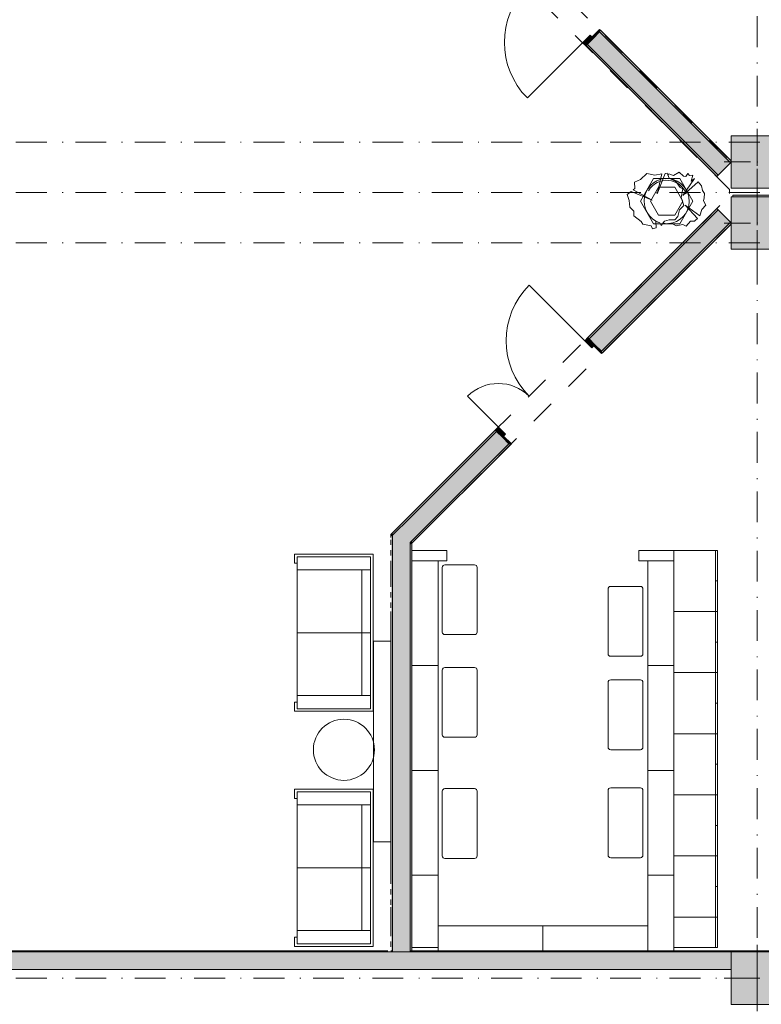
# Model space of a CAD drawing. Header units: millimetres. Extents: x 0 to 1184, y 0 to 836.
# Tile 31 of 86: x 357 to 442, y 267 to 379. Entities that reach past the tile are written whole.
import ezdxf
from ezdxf.xclip import XClip

# ---------------------------------------------------------------- set-up
doc = ezdxf.new("R2010")
doc.units = ezdxf.units.MM
doc.header["$MEASUREMENT"] = 0
doc.header["$XCLIPFRAME"] = 0
doc.linetypes.add('Штриховая', pattern=[5.644444, 2.822222, -2.822222])
doc.linetypes.add('Штрихпунктирная', pattern=[6.702778, 3.527778, -1.763889, 0, -1.411111])
for name, color, linetype in [('Интерьер - Мебель', 7, 'Continuous'), ('Интерьер - Фитостена', 7, 'Continuous'), ('Конструктив - ГКЛ', 7, 'Continuous'), ('Конструктив - Колонны', 7, 'Continuous'), ('Конструктив - Стены Блок 200 нов', 7, 'Continuous'), ('Конструктив - Стены Внутр сущ.', 7, 'Continuous'), ('Элемент Модели - Зона', 7, 'Continuous'), ('Элемент Модели - Оси', 7, 'Continuous')]:
    doc.layers.add(name, color=color, linetype=linetype)

# ---------------------------------------------------------------- blocks, each defined once
blk = doc.blocks.new('Чертеж_4_4', base_point=(-278.48, 89.56))
at = {"layer": 'Конструктив - ГКЛ', "linetype": 'Continuous', "lineweight": 0, "true_color": 0x000000}
for points in [[(168.52, 272.68), (168.52, 272.56), (399.22, 272.56), (399.22, 272.68)], [(399.57, 272.68), (399.57, 272.56), (399.77, 272.56), (399.77, 272.68)], [(401.77, 272.56), (401.97, 272.56), (401.97, 272.68), (401.77, 272.68)], [(534.52, 272.68), (402.02, 272.68), (402.02, 272.56), (534.52, 272.56)]]:
    blk.add_hatch(color=18, dxfattribs=at).paths.add_polyline_path(points)
at = {"layer": 'Конструктив - Колонны', "linetype": 'Continuous', "lineweight": 0, "true_color": 0x000000}
for points in [[(438.52, 360.06), (444.52, 360.06), (444.52, 366.06), (438.52, 366.06)], [(438.52, 353.06), (444.52, 353.06), (444.52, 359.06), (438.52, 359.06)], [(438.52, 266.56), (444.52, 266.56), (444.52, 272.56), (438.52, 272.56)]]:
    blk.add_hatch(color=18, dxfattribs=at).paths.add_polyline_path(points)
at = {"layer": 'Конструктив - Стены Блок 200 нов', "linetype": 'Continuous', "lineweight": 0, "true_color": 0x000000}
for points in [[(422.73, 377.21), (422.05, 376.54), (437.03, 361.55), (438.45, 362.97), (423.47, 377.95)], [(423.47, 378.24), (422.58, 377.35), (422.73, 377.21), (423.47, 377.95), (423.61, 378.1)], [(423.47, 377.95), (438.45, 362.97), (438.52, 363.04), (438.52, 363.18), (423.61, 378.1)], [(421.91, 376.4), (422.73, 377.21), (422.37, 377.57), (421.56, 376.75)], [(422.05, 376.54), (421.91, 376.4), (436.89, 361.41), (437.03, 361.55)], [(622.02, 359.27), (438.72, 359.27), (438.72, 359.07), (622.02, 359.07)], [(622.02, 359.07), (438.72, 359.07), (444.52, 359.06), (444.52, 357.07), (528.52, 357.07), (528.52, 359.06), (534.52, 359.06), (534.52, 357.07), (615.02, 357.07), (615.02, 359.06), (621.02, 359.06), (621.02, 357.07), (622.02, 357.07)], [(436.89, 357.72), (422.12, 342.94), (422.26, 342.8), (437.03, 357.57)], [(437.03, 357.57), (422.26, 342.8), (422.93, 342.12), (423.68, 341.38), (438.45, 356.16)], [(438.45, 356.16), (423.68, 341.38), (423.82, 341.24), (438.52, 355.95), (438.52, 356.09)], [(422.12, 342.94), (421.77, 342.58), (422.58, 341.77), (422.93, 342.12)], [(423.82, 341.24), (423.68, 341.38), (422.93, 342.12), (422.79, 341.98), (423.68, 341.1)], [(411.52, 332.33), (399.77, 320.58), (399.77, 320.29), (411.66, 332.19)], [(401.77, 319.46), (413.07, 330.77), (412.33, 331.52), (411.66, 332.19), (401.77, 322.29)], [(412.33, 331.52), (412.68, 331.87), (411.87, 332.68), (411.52, 332.33)], [(413.36, 330.77), (412.47, 331.66), (412.33, 331.52), (413.07, 330.77), (413.21, 330.63)], [(413.07, 330.77), (401.97, 319.66), (401.97, 319.38), (413.21, 330.63)], [(401.77, 322.29), (399.77, 320.29), (401.77, 319.46)], [(399.77, 320.58), (399.57, 320.38), (399.77, 320.29)], [(399.57, 320.09), (399.77, 320.29), (399.57, 320.38)], [(399.57, 272.68), (399.77, 272.68), (399.77, 320.29), (399.57, 320.09)], [(401.77, 319.46), (399.77, 320.29), (399.77, 317.46)], [(399.77, 317.46), (399.77, 272.68), (401.77, 272.68), (401.77, 319.46)], [(401.97, 319.66), (401.77, 319.46), (401.97, 319.38)], [(401.97, 319.38), (401.77, 319.46), (401.77, 319.18)], [(401.77, 319.18), (401.77, 272.68), (401.97, 272.68), (401.97, 319.38)], [(401.77, 272.68), (399.77, 272.68), (399.77, 272.56), (401.77, 272.56)]]:
    blk.add_hatch(color=18, dxfattribs=at).paths.add_polyline_path(points)
at = {"layer": 'Конструктив - Стены Внутр сущ.', "linetype": 'Continuous', "lineweight": 0, "true_color": 0x000000}
blk.add_hatch(color=18, dxfattribs=at).paths.add_polyline_path([(354.52, 270.56), (438.52, 270.56), (438.52, 272.56), (354.52, 272.56)])
at = {"layer": 'Интерьер - Мебель', "color": 7, "linetype": 'Continuous', "lineweight": 15}
for p, q in [((429.64, 361.17), (428.14, 358.57)), ((432.64, 361.17), (429.64, 361.17)), ((434.14, 358.57), (432.64, 361.17)), ((429.3, 358.57), (430.22, 360.17)), ((430.22, 360.17), (432.06, 360.17)), ((432.06, 360.17), (432.99, 358.57)), ((428.14, 358.57), (429.64, 355.97)), ((430.22, 356.97), (429.3, 358.57)), ((432.99, 358.57), (432.06, 356.97)), ((432.64, 355.97), (434.14, 358.57)), ((432.06, 356.97), (430.22, 356.97)), ((429.64, 355.97), (432.64, 355.97)), ((388.54, 318.13), (397.54, 318.13)), ((388.54, 318.13), (388.54, 317.08)), ((397.54, 318.13), (397.54, 300.13)), ((436.72, 318.56), (436.72, 311.56)), ((436.97, 318.56), (436.72, 318.56)), ((388.54, 317.08), (388.84, 317.08)), ((388.84, 317.83), (388.84, 300.43)), ((397.24, 317.83), (388.84, 317.83)), ((397.24, 300.43), (397.24, 317.83)), ((401.97, 305.36), (401.97, 317.36)), ((401.97, 317.36), (404.97, 317.36)), ((404.97, 317.36), (404.97, 305.36)), ((428.97, 305.36), (428.97, 317.36)), ((428.97, 317.36), (431.97, 317.36)), ((431.97, 317.36), (431.97, 305.36)), ((388.84, 316.33), (397.24, 316.33)), ((396.24, 316.33), (396.24, 301.93)), ((405.45, 316.61), (405.45, 309.21)), ((409.15, 316.91), (405.75, 316.91)), ((409.45, 309.21), (409.45, 316.61)), ((436.97, 315.06), (436.72, 315.06)), ((424.43, 314.13), (424.43, 306.73)), ((428.13, 314.43), (424.73, 314.43)), ((428.43, 306.73), (428.43, 314.13)), ((436.72, 311.56), (436.72, 304.56)), ((436.97, 311.56), (436.72, 311.56)), ((388.84, 309.13), (397.24, 309.13)), ((405.75, 308.91), (409.15, 308.91)), ((436.97, 308.06), (436.72, 308.06)), ((424.73, 306.43), (428.13, 306.43)), ((404.97, 305.36), (401.97, 305.36)), ((401.97, 293.36), (401.97, 305.36)), ((401.97, 305.36), (404.97, 305.36)), ((404.97, 305.36), (404.97, 293.36)), ((405.45, 304.85), (405.45, 297.45)), ((409.15, 305.15), (405.75, 305.15)), ((409.45, 297.45), (409.45, 304.85)), ((431.97, 305.36), (428.97, 305.36)), ((428.97, 293.36), (428.97, 305.36)), ((428.97, 305.36), (431.97, 305.36)), ((431.97, 305.36), (431.97, 293.36)), ((436.72, 304.56), (436.72, 297.56)), ((436.97, 304.56), (436.72, 304.56)), ((424.43, 303.43), (424.43, 296.03)), ((428.13, 303.73), (424.73, 303.73)), ((428.43, 296.03), (428.43, 303.43)), ((388.54, 300.13), (388.54, 301.18)), ((388.54, 301.18), (388.84, 301.18)), ((388.84, 301.93), (397.24, 301.93)), ((388.54, 300.13), (397.54, 300.13)), ((388.84, 300.43), (397.24, 300.43)), ((436.97, 301.06), (436.72, 301.06)), ((405.75, 297.15), (409.15, 297.15)), ((436.72, 297.56), (436.72, 290.56)), ((436.97, 297.56), (436.72, 297.56)), ((424.73, 295.73), (428.13, 295.73)), ((404.97, 293.36), (401.97, 293.36)), ((401.97, 281.36), (401.97, 293.36)), ((401.97, 293.36), (404.97, 293.36)), ((404.97, 293.36), (404.97, 281.36)), ((431.97, 293.36), (428.97, 293.36)), ((428.97, 281.36), (428.97, 293.36)), ((428.97, 293.36), (431.97, 293.36)), ((431.97, 293.36), (431.97, 281.36)), ((436.97, 294.06), (436.72, 294.06)), ((388.54, 291.2), (397.54, 291.2)), ((388.54, 291.2), (388.54, 290.15)), ((397.54, 291.2), (397.54, 273.2)), ((409.15, 291.27), (405.75, 291.27)), ((424.43, 291.06), (424.43, 283.66)), ((428.13, 291.36), (424.73, 291.36)), ((428.43, 283.66), (428.43, 291.06)), ((388.54, 290.15), (388.84, 290.15)), ((388.84, 290.9), (388.84, 273.5)), ((397.24, 290.9), (388.84, 290.9)), ((397.24, 273.5), (397.24, 290.9)), ((405.45, 290.97), (405.45, 283.57)), ((409.45, 283.57), (409.45, 290.97)), ((436.72, 290.56), (436.72, 283.56)), ((436.97, 290.56), (436.72, 290.56)), ((388.84, 289.4), (397.24, 289.4)), ((396.24, 289.4), (396.24, 275)), ((436.97, 287.06), (436.72, 287.06)), ((405.75, 283.27), (409.15, 283.27)), ((424.73, 283.36), (428.13, 283.36)), ((436.72, 283.56), (436.72, 276.56)), ((436.97, 283.56), (436.72, 283.56)), ((388.84, 282.2), (397.24, 282.2)), ((404.97, 281.36), (401.97, 281.36)), ((401.97, 273.06), (401.97, 281.36)), ((401.97, 281.36), (404.97, 281.36)), ((404.97, 281.36), (404.97, 273.06)), ((431.97, 281.36), (428.97, 281.36)), ((428.97, 272.56), (428.97, 281.36)), ((428.97, 281.36), (431.97, 281.36)), ((431.97, 281.36), (431.97, 272.56)), ((436.97, 280.06), (436.72, 280.06)), ((436.72, 273.06), (436.72, 276.56)), ((404.97, 275.56), (416.97, 275.56)), ((404.97, 272.56), (404.97, 275.56)), ((416.97, 275.56), (416.97, 272.56)), ((416.97, 275.56), (428.97, 275.56)), ((416.97, 272.56), (416.97, 275.56)), ((428.97, 275.56), (428.97, 272.56)), ((388.54, 273.2), (388.54, 274.25)), ((388.54, 274.25), (388.84, 274.25)), ((388.84, 275), (397.24, 275)), ((388.54, 273.2), (397.54, 273.2)), ((388.84, 273.5), (397.24, 273.5)), ((404.97, 273.06), (401.97, 273.06)), ((436.97, 273.06), (436.72, 273.06)), ((416.97, 272.56), (404.97, 272.56)), ((428.97, 272.56), (416.97, 272.56)), ((431.97, 272.56), (428.97, 272.56))]:
    blk.add_line(p, q, dxfattribs=at)
at = {"layer": 'Интерьер - Мебель', "color": 252, "linetype": 'Continuous', "lineweight": 5}
for p, q in [((431.44, 361.21), (431.18, 361.77)), ((432.19, 360.81), (431.44, 361.21)), ((432.68, 360.14), (432.19, 360.81)), ((433, 359.97), (432.68, 360.14)), ((432.8, 358.97), (433, 359.97)), ((433.12, 358.06), (432.8, 358.97)), ((432.42, 356.81), (432.62, 357.59)), ((432.62, 357.59), (433.12, 358.06)), ((432.42, 356.81), (432.06, 356.41)), ((430.53, 355.79), (430.88, 356.29)), ((430.88, 356.29), (431.44, 356.41)), ((431.44, 356.41), (432.06, 356.41))]:
    blk.add_line(p, q, dxfattribs=at)
at = {"layer": 'Интерьер - Мебель', "color": 252, "linetype": 'Continuous', "lineweight": 5, "flags": 128}
blk.add_lwpolyline([(430.69, 356.02), (430.53, 355.79), (430.36, 356.1), (429.91, 356.25), (429.94, 355.53), (429.53, 355.38), (429.35, 355.73), (428.4, 355.94), (428.21, 356.23), (427.37, 356.89), (427.38, 357.41), (426.93, 357.87), (426.83, 358.65), (426.62, 359.33), (427.06, 359.68), (429.47, 358.68), (427.29, 359.86), (427.5, 360.03), (427.44, 360.74), (428.15, 361.03), (428.88, 361.74), (429.79, 361.56), (430.58, 361.68), (430.06, 359.41), (430.96, 361.74), (431.18, 361.77), (431.31, 361.49), (431.38, 361.68), (431.91, 361.5), (432.56, 361.89), (433.06, 361.42), (433.33, 361.39), (433.56, 361.74), (433.77, 361.49), (434.15, 361.53), (433.95, 360.86), (434.33, 361.17), (433, 359.22), (434.76, 360.79), (435.12, 360.32), (435.24, 359.77), (435.48, 359.45), (435.45, 358.94), (435.36, 358.62), (435.62, 358.09), (435.18, 357.62), (434.95, 356.9), (433.27, 358.12), (434.66, 356.58, -0.037017), (434.32, 356.29), (433.86, 356.26), (433.39, 355.7), (433, 355.88), (432.22, 355.75), (431.88, 355.94), (431.26, 355.99, -0.055393), (430.69, 356.02)], format="xyb", close=True, dxfattribs=at)
at = {"layer": 'Интерьер - Мебель', "color": 7, "linetype": 'Continuous', "lineweight": 15, "flags": 128}
for points in [[(405.97, 317.36), (401.97, 317.36), (401.97, 318.56), (405.97, 318.56)], [(431.97, 317.36), (427.97, 317.36), (427.97, 318.56), (431.97, 318.56)], [(436.97, 318.56), (436.97, 311.56), (431.97, 311.56), (431.97, 318.56)], [(436.97, 311.56), (436.97, 304.56), (431.97, 304.56), (431.97, 311.56)], [(436.97, 304.56), (436.97, 297.56), (431.97, 297.56), (431.97, 304.56)], [(436.97, 297.56), (436.97, 290.56), (431.97, 290.56), (431.97, 297.56)], [(436.97, 290.56), (436.97, 283.56), (431.97, 283.56), (431.97, 290.56)], [(436.97, 283.56), (436.97, 276.56), (431.97, 276.56), (431.97, 283.56)], [(436.97, 273.06), (436.97, 276.56), (431.97, 276.56), (431.97, 273.06)]]:
    blk.add_lwpolyline(points, close=True, dxfattribs=at)
blk.add_lwpolyline([(394.19, 292.22, 1), (394.19, 299.22, 1)], format="xyb", close=True, dxfattribs=at)
at = {"layer": 'Интерьер - Мебель', "color": 252, "linetype": 'Continuous', "lineweight": 5}
for centre, radius, start, end in [((431.14, 358.57), 2.59, 274.7103, 252.4577), ((431.14, 358.57), 2.39, 20, 150.0001), ((432.56, 358.74), 3.01, 305.7355, 314.2152), ((431.14, 358.57), 2.59, 260.0315, 272.7136)]:
    blk.add_arc(centre, radius, start, end, dxfattribs=at)
at = {"layer": 'Интерьер - Мебель', "color": 7, "linetype": 'Continuous', "lineweight": 15}
for centre, start, end in [((405.75, 316.61), 90, 180), ((409.15, 316.61), 0, 90), ((424.73, 314.13), 90, 180), ((428.13, 314.13), 0, 90), ((405.75, 309.21), 180, 270), ((409.15, 309.21), 270, 0), ((424.73, 306.73), 180, 270), ((428.13, 306.73), 270, 0), ((405.75, 304.85), 90, 180), ((409.15, 304.85), 0, 90), ((424.73, 303.43), 90, 180), ((428.13, 303.43), 0, 90), ((405.75, 297.45), 180, 270), ((409.15, 297.45), 270, 0), ((424.73, 296.03), 180, 270), ((428.13, 296.03), 270, 0), ((405.75, 290.97), 90, 180), ((409.15, 290.97), 0, 90), ((424.73, 291.06), 90, 180), ((428.13, 291.06), 0, 90), ((405.75, 283.57), 180, 270), ((409.15, 283.57), 270, 0), ((424.73, 283.66), 180, 270), ((428.13, 283.66), 270, 0)]:
    blk.add_arc(centre, 0.3, start, end, dxfattribs=at)
at = {"layer": 'Интерьер - Фитостена', "color": 7, "linetype": 'Continuous', "lineweight": 15, "flags": 128}
blk.add_lwpolyline([(399.57, 285.16), (399.57, 308.16), (397.57, 308.16), (397.57, 285.16)], close=True, dxfattribs=at)
at = {"layer": 'Конструктив - ГКЛ', "color": 251, "linetype": 'Continuous', "lineweight": 20, "true_color": 0x575757}
for p, q in [((399.77, 272.68), (399.77, 272.56)), ((399.77, 272.68), (399.77, 272.56)), ((399.77, 272.56), (401.77, 272.56)), ((401.77, 272.56), (401.77, 272.68)), ((401.77, 272.56), (401.77, 272.68))]:
    blk.add_line(p, q, dxfattribs=at)
at = {"layer": 'Конструктив - ГКЛ', "color": 251, "linetype": 'Continuous', "lineweight": 20, "true_color": 0x575757, "flags": 128}
for points in [[(399.22, 272.68), (168.52, 272.68)], [(354.52, 272.56), (399.22, 272.56)], [(399.77, 272.68), (399.57, 272.68)], [(399.57, 272.56), (401.97, 272.56)], [(401.97, 272.68), (401.77, 272.68)], [(534.64, 272.68), (402.02, 272.68)], [(402.02, 272.56), (438.52, 272.56)]]:
    blk.add_lwpolyline(points, dxfattribs=at)
at = {"layer": 'Конструктив - Колонны', "color": 251, "linetype": 'Continuous', "lineweight": 5, "true_color": 0x575757}
for p, q in [((441.52, 363.86), (441.52, 366.86)), ((440.72, 363.06), (437.72, 363.06)), ((441.52, 362.26), (441.52, 359.26)), ((441.52, 356.86), (441.52, 359.86)), ((440.72, 356.06), (437.72, 356.06)), ((441.52, 355.26), (441.52, 352.26)), ((441.52, 270.36), (441.52, 273.36)), ((440.72, 269.56), (437.72, 269.56)), ((441.52, 268.76), (441.52, 265.76))]:
    blk.add_line(p, q, dxfattribs=at)
at = {"layer": 'Конструктив - Колонны', "color": 251, "linetype": 'Continuous', "lineweight": 15, "true_color": 0x575757, "flags": 128}
for points in [[(438.52, 360.06), (444.52, 360.06), (444.52, 366.06), (438.52, 366.06)], [(438.52, 353.06), (444.52, 353.06), (444.52, 359.06), (438.52, 359.06)], [(438.52, 266.56), (444.52, 266.56), (444.52, 272.56), (438.52, 272.56)]]:
    blk.add_lwpolyline(points, close=True, dxfattribs=at)
at = {"layer": 'Конструктив - Колонны', "color": 251, "linetype": 'Continuous', "lineweight": 5, "true_color": 0x575757}
for p in [(441.52, 363.06), (441.52, 356.06), (441.52, 269.56)]:
    blk.add_point(p, dxfattribs=at)
at = {"layer": 'Конструктив - Стены Блок 200 нов', "color": 251, "linetype": 'Continuous', "lineweight": 20, "true_color": 0x575757}
for p, q in [((422.58, 377.35), (423.47, 378.24)), ((422.58, 377.35), (423.47, 378.24)), ((423.47, 377.95), (422.73, 377.21)), ((423.61, 378.1), (423.47, 378.24)), ((423.61, 378.1), (423.47, 378.24)), ((438.45, 362.97), (423.47, 377.95)), ((422.73, 377.21), (422.05, 376.54)), ((422.73, 377.21), (422.05, 376.54)), ((422.73, 377.21), (422.05, 376.54)), ((422.73, 377.21), (422.58, 377.35)), ((422.05, 376.54), (421.91, 376.4)), ((422.05, 376.54), (421.91, 376.4)), ((422.05, 376.54), (421.91, 376.4)), ((422.05, 376.54), (437.03, 361.55)), ((622.02, 359.07), (438.72, 359.07)), ((437.03, 357.57), (422.26, 342.8)), ((423.68, 341.38), (438.45, 356.16)), ((422.26, 342.8), (422.12, 342.94)), ((422.26, 342.8), (422.12, 342.94)), ((422.26, 342.8), (422.12, 342.94)), ((422.93, 342.12), (422.26, 342.8)), ((422.93, 342.12), (422.26, 342.8)), ((422.93, 342.12), (422.26, 342.8)), ((422.93, 342.12), (422.79, 341.98)), ((422.79, 341.98), (423.68, 341.1)), ((422.79, 341.98), (423.68, 341.1)), ((423.68, 341.38), (422.93, 342.12)), ((423.82, 341.24), (423.68, 341.1)), ((423.82, 341.24), (423.68, 341.1)), ((411.66, 332.19), (401.77, 322.29)), ((411.66, 332.19), (411.52, 332.33)), ((411.66, 332.19), (411.52, 332.33)), ((411.66, 332.19), (411.52, 332.33)), ((412.33, 331.52), (411.66, 332.19)), ((412.33, 331.52), (411.66, 332.19)), ((412.33, 331.52), (411.66, 332.19)), ((412.33, 331.52), (412.47, 331.66)), ((412.47, 331.66), (413.36, 330.77)), ((412.47, 331.66), (413.36, 330.77)), ((401.97, 319.66), (413.07, 330.77)), ((413.07, 330.77), (412.33, 331.52)), ((413.21, 330.63), (413.36, 330.77)), ((413.21, 330.63), (413.36, 330.77)), ((401.77, 322.29), (399.77, 320.29)), ((401.77, 322.29), (399.77, 320.29)), ((399.77, 320.29), (399.77, 317.46)), ((401.97, 319.66), (401.77, 319.46)), ((401.97, 319.66), (401.77, 319.46)), ((401.77, 272.68), (401.77, 319.46)), ((399.77, 317.46), (399.77, 272.68))]:
    blk.add_line(p, q, dxfattribs=at)
at = {"layer": 'Конструктив - Стены Блок 200 нов', "color": 251, "linetype": 'Continuous', "lineweight": 5, "true_color": 0x575757}
for p, q in [((421.56, 376.75), (415.19, 370.39)), ((421.56, 376.75), (422.37, 377.57)), ((421.91, 376.4), (421.56, 376.75)), ((422.73, 377.21), (421.91, 376.4)), ((422.37, 377.57), (422.73, 377.21)), ((421.77, 342.58), (415.4, 348.95)), ((422.12, 342.94), (421.77, 342.58)), ((422.93, 342.12), (422.12, 342.94)), ((421.77, 342.58), (422.58, 341.77)), ((422.58, 341.77), (422.93, 342.12)), ((411.87, 332.68), (408.33, 336.22)), ((411.87, 332.68), (411.52, 332.33)), ((411.52, 332.33), (412.33, 331.52)), ((412.68, 331.87), (411.87, 332.68)), ((412.33, 331.52), (412.68, 331.87))]:
    blk.add_line(p, q, dxfattribs=at)
at = {"layer": 'Конструктив - Стены Блок 200 нов', "color": 251, "linetype": 'Continuous', "lineweight": 20, "true_color": 0x575757, "flags": 128}
for points in [[(438.52, 363.18), (423.61, 378.1)], [(421.91, 376.4), (436.89, 361.41)], [(437.03, 361.55), (438.45, 362.97)], [(438.45, 362.97), (438.52, 363.04)], [(436.89, 361.41), (437.03, 361.55)], [(622.02, 359.27), (438.72, 359.27)], [(438.72, 359.27), (438.72, 359.07)], [(438.72, 359.07), (438.72, 359.06)], [(436.89, 357.72), (422.12, 342.94)], [(436.89, 357.72), (437.03, 357.57)], [(437.03, 357.57), (438.45, 356.16)], [(423.82, 341.24), (438.52, 355.95)], [(438.45, 356.16), (438.52, 356.09)], [(411.52, 332.33), (399.77, 320.58)], [(401.97, 319.38), (413.21, 330.63)], [(399.57, 320.38), (399.77, 320.58)], [(399.57, 320.38), (399.57, 320.37)], [(399.57, 319.77), (399.57, 319.18)], [(401.97, 272.68), (401.97, 319.38)], [(399.57, 318.58), (399.57, 317.98)], [(399.57, 317.38), (399.57, 316.78)], [(399.57, 316.18), (399.57, 315.58)], [(399.57, 314.98), (399.57, 314.38)], [(399.57, 313.78), (399.57, 313.18)], [(399.57, 312.58), (399.57, 311.98)], [(399.57, 311.38), (399.57, 310.78)], [(399.57, 310.18), (399.57, 282.76)], [(399.57, 282.16), (399.57, 281.56)], [(399.57, 280.96), (399.57, 280.36)], [(399.57, 279.76), (399.57, 279.16)], [(399.57, 278.56), (399.57, 277.96)], [(399.57, 277.36), (399.57, 276.76)], [(399.57, 276.16), (399.57, 275.56)], [(399.57, 274.96), (399.57, 274.36)], [(399.57, 273.76), (399.57, 273.16)], [(399.57, 272.68), (399.77, 272.68)], [(401.77, 272.68), (401.97, 272.68)]]:
    blk.add_lwpolyline(points, dxfattribs=at)
at = {"layer": 'Конструктив - Стены Блок 200 нов', "color": 251, "linetype": 'Continuous', "lineweight": 5, "true_color": 0x575757}
for centre, radius, start, end in [((421.56, 376.75), 9, 134.9863, 224.9863), ((421.77, 342.58), 9, 135.0137, 225.0137), ((411.87, 332.68), 5, 45.0137, 135.0137)]:
    blk.add_arc(centre, radius, start, end, dxfattribs=at)
at = {"layer": 'Конструктив - Стены Внутр сущ.', "color": 251, "linetype": 'Continuous', "lineweight": 20, "true_color": 0x575757, "flags": 128}
for points in [[(438.52, 272.56), (354.52, 272.56)], [(354.52, 270.56), (438.52, 270.56)]]:
    blk.add_lwpolyline(points, dxfattribs=at)
at = {"layer": 'Элемент Модели - Зона', "color": 7, "linetype": 'Штриховая', "lineweight": 15, "flags": 128}
for points in [[(83.02, 364.94), (82.62, 364.94), (82.62, 272.56), (174.52, 272.56), (399.57, 272.56), (399.57, 320.39), (438.38, 359.21), (438.52, 359.06), (438.72, 359.06), (438.72, 359.26), (438.32, 359.26), (438.32, 359.9), (399.57, 398.65), (399.57, 426.46), (378.07, 426.46), (378.07, 450.36), (354.52, 450.36), (354.52, 446.56), (348.52, 446.56), (348.52, 450.36), (264.52, 450.36), (264.52, 446.56), (263.97, 446.56), (263.97, 435.54), (228.34, 399.92), (174.52, 399.92), (174.52, 366.06), (174.52, 364.94), (174.52, 360.06), (168.52, 360.06), (168.52, 364.94), (89.02, 364.94), (89.02, 360.06), (83.02, 360.06)], [(438.52, 450.36), (401.97, 450.36), (401.97, 399.65), (438.52, 363.1), (438.52, 366.06), (444.52, 366.06), (444.52, 360.06), (444.72, 360.06), (444.72, 359.26), (622.02, 359.26), (622.02, 359.06), (628.02, 359.06), (628.02, 359.26), (665.32, 359.26), (665.32, 410.06), (712.32, 410.06), (712.32, 446.56), (708.52, 446.56), (708.52, 450.36), (628.02, 450.36), (628.02, 446.56), (622.02, 446.56), (622.02, 450.36), (621.02, 450.36), (621.02, 446.56), (615.02, 446.56), (615.02, 450.36), (534.52, 450.36), (534.52, 446.56), (528.52, 446.56), (528.52, 450.36), (444.52, 450.36), (444.52, 446.56), (438.52, 446.56)], [(401.97, 319.4), (401.97, 272.56), (534.52, 272.56), (534.52, 182.56), (708.52, 182.56), (712.32, 182.56), (712.32, 266.56), (708.52, 266.56), (708.52, 272.56), (712.32, 272.56), (712.32, 309.06), (665.32, 309.06), (665.32, 333.76), (626.92, 333.76), (626.92, 353.06), (622.02, 353.06), (622.02, 356.86), (621.02, 356.86), (621.02, 353.06), (615.02, 353.06), (615.02, 356.86), (534.52, 356.86), (534.52, 353.06), (528.52, 353.06), (528.52, 356.86), (444.52, 356.86), (444.52, 353.06), (438.52, 353.06), (438.52, 355.95)]]:
    blk.add_lwpolyline(points, close=True, dxfattribs=at)
at = {"layer": 'Элемент Модели - Оси', "color": 7, "linetype": 'Штрихпунктирная', "lineweight": 15}
for p, q in [((441.52, 828.73), (441.52, 151.77)), ((57.32, 365.31), (1181.05, 365.31)), ((57.32, 359.56), (1181.05, 359.56)), ((57.32, 353.81), (1181.05, 353.81)), ((57.32, 269.56), (1181.05, 269.56))]:
    blk.add_line(p, q, dxfattribs=at)

msp = doc.modelspace()

# ---------------------------------------------------------------- block references
at = {"color": 161, "linetype": 'Continuous', "lineweight": 40, "true_color": 0x83aefe}
ref = msp.add_blockref('Чертеж_4_4', (-278.48, 89.56), dxfattribs=at)
XClip(ref).set_block_clipping_path([(57.3201676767, 151.7660533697), (1181.0522393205, 828.727105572)])

doc.saveas('drawing.dxf')
